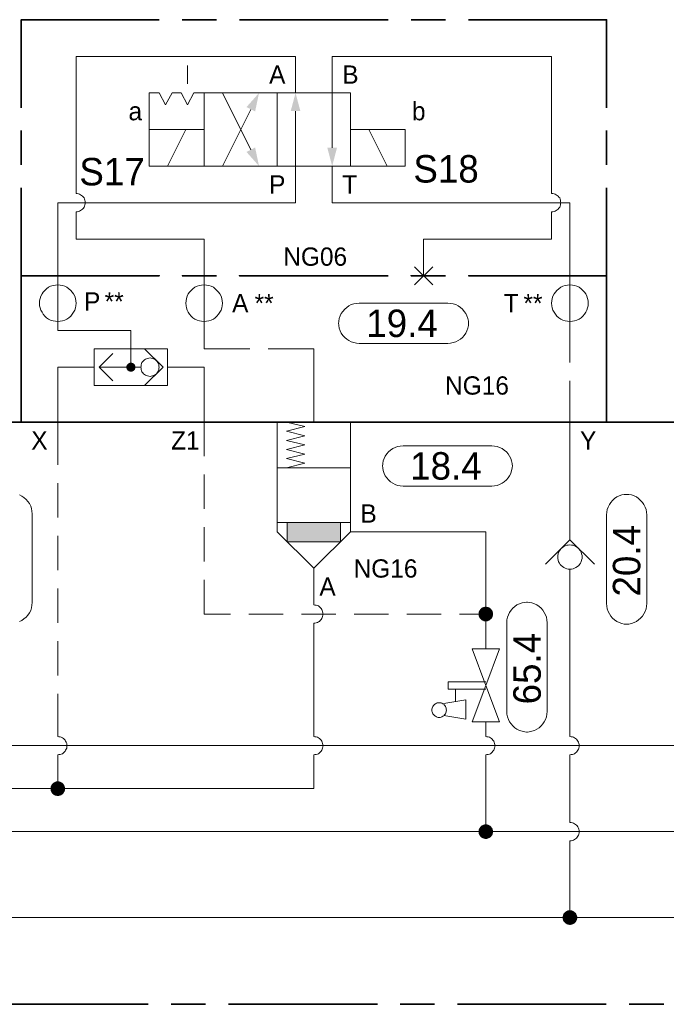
# Model space of a CAD drawing. Header units: millimetres. Extents: x 0 to 138, y 0 to 47.
# Tile 26 of 165: x 16.56 to 18.78, y 15.42 to 18.81. Entities that reach past the tile are written whole.
import ezdxf

# ---------------------------------------------------------------- set-up
doc = ezdxf.new("R2010")
doc.units = ezdxf.units.MM
for name, color, linetype in [('PDF_Geomertry', 7, 'Continuous'), ('PDF_Solid Fills', 7, 'Continuous'), ('PDF_Text', 7, 'Continuous')]:
    doc.layers.add(name, color=color, linetype=linetype)
doc.styles.add('PDF Arial', font='txt')

msp = doc.modelspace()

# ---------------------------------------------------------------- hatches: boundary and pattern name
at = {"layer": 'PDF_Solid Fills', "transparency": 33554559}
for points in [[(16.9446, 17.6104), (16.9293, 17.6146), (16.9299, 17.6165)], [(16.9446, 17.6104), (16.9293, 17.6124), (16.9293, 17.6146)], [(16.9446, 17.6104), (16.9293, 17.6104), (16.9293, 17.6124)], [(16.9446, 17.6104), (16.9293, 17.609), (16.9293, 17.6104)], [(16.9446, 17.6104), (16.9293, 17.6068), (16.9293, 17.609)], [(16.9446, 17.6104), (16.9299, 17.6049), (16.9293, 17.6068)], [(16.9446, 17.6104), (16.9299, 17.6165), (16.9312, 17.6188)], [(16.9446, 17.6104), (16.9312, 17.6026), (16.9299, 17.6049)], [(16.9446, 17.6104), (16.9312, 17.6188), (16.9321, 17.6201)], [(16.9446, 17.6104), (16.9321, 17.6012), (16.9312, 17.6026)], [(16.9446, 17.6104), (16.9321, 17.6201), (16.9335, 17.6215)], [(16.9446, 17.6104), (16.9335, 17.5993), (16.9321, 17.6012)], [(16.9446, 17.6104), (16.9335, 17.6215), (16.9349, 17.6229)], [(16.9446, 17.6104), (16.9349, 17.5985), (16.9335, 17.5993)], [(16.9446, 17.6104), (16.9349, 17.6229), (16.9368, 17.6243)], [(16.9446, 17.6104), (16.9368, 17.5971), (16.9349, 17.5985)], [(16.9446, 17.6104), (16.9368, 17.6243), (16.939, 17.6249)], [(16.9446, 17.6104), (16.939, 17.5965), (16.9368, 17.5971)], [(16.9446, 17.6104), (16.939, 17.6249), (16.9404, 17.6257)], [(16.9446, 17.6104), (16.9404, 17.5957), (16.939, 17.5965)], [(16.9446, 17.6104), (16.9404, 17.6257), (16.9424, 17.6263)], [(16.9446, 17.6104), (16.9424, 17.5951), (16.9404, 17.5957)], [(16.9446, 17.6104), (16.9424, 17.6263), (16.9446, 17.6263)], [(16.9446, 17.6104), (16.9446, 17.5951), (16.9424, 17.5951)], [(16.9446, 17.6104), (16.9465, 17.6263), (16.9487, 17.6257)], [(16.9446, 17.6104), (16.9446, 17.6263), (16.9465, 17.6263)], [(16.9446, 17.6104), (16.9487, 17.6257), (16.9507, 17.6249)], [(16.9446, 17.6104), (16.9507, 17.6249), (16.9521, 17.6243)], [(16.9446, 17.6104), (16.9521, 17.6243), (16.9543, 17.6229)], [(16.9446, 17.6104), (16.9543, 17.6229), (16.9557, 17.6215)], [(16.9446, 17.6104), (16.9557, 17.6215), (16.9571, 17.6201)], [(16.9446, 17.6104), (16.9571, 17.6201), (16.9585, 17.6188)], [(16.9446, 17.6104), (16.9585, 17.6188), (16.959, 17.6165)], [(16.9446, 17.6104), (16.959, 17.6165), (16.9599, 17.6146)], [(16.9446, 17.6104), (16.9599, 17.6146), (16.9604, 17.6124)], [(16.9446, 17.6104), (16.9604, 17.6124), (16.9604, 17.6104)], [(16.9446, 17.6104), (16.9465, 17.5951), (16.9446, 17.5951)], [(16.9446, 17.6104), (16.9487, 17.5957), (16.9465, 17.5951)], [(16.9446, 17.6104), (16.9507, 17.5965), (16.9487, 17.5957)], [(16.9446, 17.6104), (16.9521, 17.5971), (16.9507, 17.5965)], [(16.9446, 17.6104), (16.9543, 17.5985), (16.9521, 17.5971)], [(16.9446, 17.6104), (16.9557, 17.5993), (16.9543, 17.5985)], [(16.9446, 17.6104), (16.9571, 17.6012), (16.9557, 17.5993)], [(16.9446, 17.6104), (16.9585, 17.6026), (16.9571, 17.6012)], [(16.9446, 17.6104), (16.959, 17.6049), (16.9585, 17.6026)], [(16.9446, 17.6104), (16.9599, 17.6068), (16.959, 17.6049)], [(16.9446, 17.6104), (16.9604, 17.609), (16.9599, 17.6068)], [(16.9446, 17.6104), (16.9604, 17.6104), (16.9604, 17.609)], [(18.164, 16.7618), (18.139, 16.7618), (18.1396, 16.7651)], [(18.164, 16.7618), (18.1396, 16.759), (18.139, 16.7618)], [(18.164, 16.7618), (18.1396, 16.7687), (18.141, 16.7715)], [(18.164, 16.7618), (18.1396, 16.7651), (18.1396, 16.7687)], [(18.164, 16.7618), (18.1396, 16.7554), (18.1396, 16.759)], [(18.164, 16.7618), (18.141, 16.7521), (18.1396, 16.7554)], [(18.164, 16.7618), (18.141, 16.7715), (18.1424, 16.7743)], [(18.164, 16.7618), (18.1424, 16.7493), (18.141, 16.7521)], [(18.164, 16.7618), (18.1424, 16.7743), (18.1446, 16.7771)], [(18.164, 16.7618), (18.1446, 16.7465), (18.1424, 16.7493)], [(18.164, 16.7618), (18.1446, 16.7771), (18.1465, 16.7799)], [(18.164, 16.7618), (18.1465, 16.7443), (18.1446, 16.7465)], [(18.164, 16.7618), (18.1465, 16.7799), (18.1488, 16.7818)], [(18.164, 16.7618), (18.1488, 16.7424), (18.1465, 16.7443)], [(18.164, 16.7618), (18.1488, 16.7818), (18.1515, 16.784)], [(18.164, 16.7618), (18.1515, 16.7401), (18.1488, 16.7424)], [(18.164, 16.7618), (18.1515, 16.784), (18.1549, 16.7854)], [(18.164, 16.7618), (18.1549, 16.7388), (18.1515, 16.7401)], [(18.164, 16.7618), (18.1549, 16.7854), (18.1576, 16.786)], [(18.164, 16.7618), (18.1576, 16.7374), (18.1549, 16.7388)], [(18.164, 16.7618), (18.1576, 16.786), (18.1613, 16.7868)], [(18.164, 16.7618), (18.1613, 16.7368), (18.1576, 16.7374)], [(18.164, 16.7618), (18.1613, 16.7868), (18.164, 16.7874)], [(18.164, 16.7618), (18.164, 16.7368), (18.1613, 16.7368)], [(18.164, 16.7618), (18.164, 16.7874), (18.1674, 16.7868)], [(18.164, 16.7618), (18.1674, 16.7868), (18.171, 16.786)], [(18.164, 16.7618), (18.171, 16.786), (18.1738, 16.7854)], [(18.164, 16.7618), (18.1738, 16.7854), (18.1771, 16.784)], [(18.164, 16.7618), (18.1771, 16.784), (18.1793, 16.7818)], [(18.164, 16.7618), (18.1793, 16.7818), (18.1821, 16.7799)], [(18.164, 16.7618), (18.1821, 16.7799), (18.184, 16.7771)], [(18.164, 16.7618), (18.184, 16.7771), (18.1863, 16.7743)], [(18.164, 16.7618), (18.1863, 16.7743), (18.1876, 16.7715)], [(18.164, 16.7618), (18.1876, 16.7715), (18.1882, 16.7687)], [(18.164, 16.7618), (18.1882, 16.7687), (18.189, 16.7651)], [(18.164, 16.7618), (18.189, 16.7651), (18.1896, 16.7618)], [(18.164, 16.7618), (18.1674, 16.7368), (18.164, 16.7368)], [(18.164, 16.7618), (18.171, 16.7374), (18.1674, 16.7368)], [(18.164, 16.7618), (18.1738, 16.7388), (18.171, 16.7374)], [(18.164, 16.7618), (18.1771, 16.7401), (18.1738, 16.7388)], [(18.164, 16.7618), (18.1793, 16.7424), (18.1771, 16.7401)], [(18.164, 16.7618), (18.1821, 16.7443), (18.1793, 16.7424)], [(18.164, 16.7618), (18.184, 16.7465), (18.1821, 16.7443)], [(18.164, 16.7618), (18.1863, 16.7493), (18.184, 16.7465)], [(18.164, 16.7618), (18.1876, 16.7521), (18.1863, 16.7493)], [(18.164, 16.7618), (18.1882, 16.7554), (18.1876, 16.7521)], [(18.164, 16.7618), (18.189, 16.759), (18.1882, 16.7554)], [(18.164, 16.7618), (18.1896, 16.7618), (18.189, 16.759)], [(16.6932, 16.1618), (16.6751, 16.179), (16.6779, 16.1818)], [(16.6932, 16.1618), (16.6779, 16.1818), (16.6807, 16.1832)], [(16.6932, 16.1618), (16.6807, 16.1832), (16.6835, 16.1846)], [(16.6932, 16.1618), (16.6835, 16.1846), (16.6868, 16.186)], [(16.6932, 16.1618), (16.6868, 16.186), (16.6896, 16.1868)], [(16.6932, 16.1618), (16.6896, 16.1868), (16.6932, 16.1868)], [(16.6932, 16.1618), (16.6965, 16.1868), (16.6993, 16.186)], [(16.6932, 16.1618), (16.6932, 16.1868), (16.6965, 16.1868)], [(16.6932, 16.1618), (16.6993, 16.186), (16.7029, 16.1846)], [(16.6932, 16.1618), (16.7029, 16.1846), (16.7057, 16.1832)], [(16.6932, 16.1618), (16.7057, 16.1832), (16.7085, 16.1818)], [(16.6932, 16.1618), (16.7085, 16.1818), (16.7113, 16.179)], [(16.6932, 16.1618), (16.6682, 16.1651), (16.6687, 16.1679)], [(16.6932, 16.1618), (16.6682, 16.1618), (16.6682, 16.1651)], [(16.6932, 16.1618), (16.6682, 16.1582), (16.6682, 16.1618)], [(16.6932, 16.1618), (16.6687, 16.1549), (16.6682, 16.1582)], [(16.6932, 16.1618), (16.6687, 16.1679), (16.6701, 16.1715)], [(16.6932, 16.1618), (16.6701, 16.1521), (16.6687, 16.1549)], [(16.6932, 16.1618), (16.6701, 16.1715), (16.6715, 16.1743)], [(16.6932, 16.1618), (16.6715, 16.1493), (16.6701, 16.1521)], [(16.6932, 16.1618), (16.6715, 16.1743), (16.6729, 16.1771)], [(16.6932, 16.1618), (16.6729, 16.1465), (16.6715, 16.1493)], [(16.6932, 16.1618), (16.6729, 16.1771), (16.6751, 16.179)], [(16.6932, 16.1618), (16.6751, 16.1437), (16.6729, 16.1465)], [(16.6932, 16.1618), (16.6779, 16.1415), (16.6751, 16.1437)], [(16.6932, 16.1618), (16.6807, 16.1396), (16.6779, 16.1415)], [(16.6932, 16.1618), (16.6835, 16.1382), (16.6807, 16.1396)], [(16.6932, 16.1618), (16.6868, 16.1374), (16.6835, 16.1382)], [(16.6932, 16.1618), (16.6896, 16.1368), (16.6868, 16.1374)], [(16.6932, 16.1618), (16.6932, 16.1368), (16.6896, 16.1368)], [(16.6932, 16.1618), (16.7113, 16.179), (16.7132, 16.1771)], [(16.6932, 16.1618), (16.7132, 16.1771), (16.7146, 16.1743)], [(16.6932, 16.1618), (16.7146, 16.1743), (16.7168, 16.1715)], [(16.6932, 16.1618), (16.7168, 16.1715), (16.7174, 16.1679)], [(16.6932, 16.1618), (16.7174, 16.1679), (16.7182, 16.1651)], [(16.6932, 16.1618), (16.7182, 16.1651), (16.7182, 16.1618)], [(16.6932, 16.1618), (16.6965, 16.1368), (16.6932, 16.1368)], [(16.6932, 16.1618), (16.6993, 16.1374), (16.6965, 16.1368)], [(16.6932, 16.1618), (16.7029, 16.1382), (16.6993, 16.1374)], [(16.6932, 16.1618), (16.7057, 16.1396), (16.7029, 16.1382)], [(16.6932, 16.1618), (16.7085, 16.1415), (16.7057, 16.1396)], [(16.6932, 16.1618), (16.7113, 16.1437), (16.7085, 16.1415)], [(16.6932, 16.1618), (16.7132, 16.1465), (16.7113, 16.1437)], [(16.6932, 16.1618), (16.7146, 16.1493), (16.7132, 16.1465)], [(16.6932, 16.1618), (16.7168, 16.1521), (16.7146, 16.1493)], [(16.6932, 16.1618), (16.7174, 16.1549), (16.7168, 16.1521)], [(16.6932, 16.1618), (16.7182, 16.1582), (16.7174, 16.1549)], [(16.6932, 16.1618), (16.7182, 16.1618), (16.7182, 16.1582)], [(18.164, 16.0138), (18.139, 16.0138), (18.1396, 16.0174)], [(18.164, 16.0138), (18.1396, 16.0104), (18.139, 16.0138)], [(18.164, 16.0138), (18.1396, 16.0201), (18.141, 16.0235)], [(18.164, 16.0138), (18.1396, 16.0174), (18.1396, 16.0201)], [(18.164, 16.0138), (18.1396, 16.0076), (18.1396, 16.0104)], [(18.164, 16.0138), (18.141, 16.004), (18.1396, 16.0076)], [(18.164, 16.0138), (18.141, 16.0235), (18.1424, 16.0263)], [(18.164, 16.0138), (18.1424, 16.0013), (18.141, 16.004)], [(18.164, 16.0138), (18.1424, 16.0263), (18.1446, 16.029)], [(18.164, 16.0138), (18.1446, 15.9985), (18.1424, 16.0013)], [(18.164, 16.0138), (18.1446, 16.029), (18.1465, 16.0318)], [(18.164, 16.0138), (18.1465, 15.9957), (18.1446, 15.9985)], [(18.164, 16.0138), (18.1465, 16.0318), (18.1488, 16.034)], [(18.164, 16.0138), (18.1488, 15.9938), (18.1465, 15.9957)], [(18.164, 16.0138), (18.1488, 16.034), (18.1515, 16.0354)], [(18.164, 16.0138), (18.1515, 15.9924), (18.1488, 15.9938)], [(18.164, 16.0138), (18.1515, 16.0354), (18.1549, 16.0368)], [(18.164, 16.0138), (18.1549, 15.991), (18.1515, 15.9924)], [(18.164, 16.0138), (18.1549, 16.0368), (18.1576, 16.0382)], [(18.164, 16.0138), (18.1576, 15.9896), (18.1549, 15.991)], [(18.164, 16.0138), (18.1576, 16.0382), (18.1613, 16.0387)], [(18.164, 16.0138), (18.1613, 15.9888), (18.1576, 15.9896)], [(18.164, 16.0138), (18.1613, 16.0387), (18.164, 16.0387)], [(18.164, 16.0138), (18.164, 15.9888), (18.1613, 15.9888)], [(18.164, 16.0138), (18.1674, 16.0387), (18.171, 16.0382)], [(18.164, 16.0138), (18.164, 16.0387), (18.1674, 16.0387)], [(18.164, 16.0138), (18.171, 16.0382), (18.1738, 16.0368)], [(18.164, 16.0138), (18.1738, 16.0368), (18.1771, 16.0354)], [(18.164, 16.0138), (18.1771, 16.0354), (18.1793, 16.034)], [(18.164, 16.0138), (18.1793, 16.034), (18.1821, 16.0318)], [(18.164, 16.0138), (18.1821, 16.0318), (18.184, 16.029)], [(18.164, 16.0138), (18.184, 16.029), (18.1863, 16.0263)], [(18.164, 16.0138), (18.1863, 16.0263), (18.1876, 16.0235)], [(18.164, 16.0138), (18.1876, 16.0235), (18.1882, 16.0201)], [(18.164, 16.0138), (18.1882, 16.0201), (18.189, 16.0174)], [(18.164, 16.0138), (18.189, 16.0174), (18.1896, 16.0138)], [(18.164, 16.0138), (18.1674, 15.9888), (18.164, 15.9888)], [(18.164, 16.0138), (18.171, 15.9896), (18.1674, 15.9888)], [(18.164, 16.0138), (18.1738, 15.991), (18.171, 15.9896)], [(18.164, 16.0138), (18.1771, 15.9924), (18.1738, 15.991)], [(18.164, 16.0138), (18.1793, 15.9938), (18.1771, 15.9924)], [(18.164, 16.0138), (18.1821, 15.9957), (18.1793, 15.9938)], [(18.164, 16.0138), (18.184, 15.9985), (18.1821, 15.9957)], [(18.164, 16.0138), (18.1863, 16.0013), (18.184, 15.9985)], [(18.164, 16.0138), (18.1876, 16.004), (18.1863, 16.0013)], [(18.164, 16.0138), (18.1882, 16.0076), (18.1876, 16.004)], [(18.164, 16.0138), (18.189, 16.0104), (18.1882, 16.0076)], [(18.164, 16.0138), (18.1896, 16.0138), (18.189, 16.0104)], [(18.4535, 15.7188), (18.4438, 15.7415), (18.4465, 15.7429)], [(18.4535, 15.7188), (18.4465, 15.7429), (18.4501, 15.7429)], [(18.4535, 15.7188), (18.4501, 15.7429), (18.4535, 15.7438)], [(18.4535, 15.7188), (18.4535, 15.7438), (18.4571, 15.7429)], [(18.4535, 15.7188), (18.4599, 15.7429), (18.4632, 15.7415)], [(18.4535, 15.7188), (18.4571, 15.7429), (18.4599, 15.7429)], [(18.4535, 15.7188), (18.4285, 15.7215), (18.4293, 15.7249)], [(18.4535, 15.7188), (18.4285, 15.7188), (18.4285, 15.7215)], [(18.4535, 15.7188), (18.4285, 15.7151), (18.4285, 15.7188)], [(18.4535, 15.7188), (18.4293, 15.7118), (18.4285, 15.7151)], [(18.4535, 15.7188), (18.4293, 15.7249), (18.4299, 15.7276)], [(18.4535, 15.7188), (18.4299, 15.709), (18.4293, 15.7118)], [(18.4535, 15.7188), (18.4299, 15.7276), (18.4312, 15.7313)], [(18.4535, 15.7188), (18.4312, 15.7054), (18.4299, 15.709)], [(18.4535, 15.7188), (18.4312, 15.7313), (18.4335, 15.734)], [(18.4535, 15.7188), (18.4335, 15.7035), (18.4312, 15.7054)], [(18.4535, 15.7188), (18.4335, 15.734), (18.4354, 15.736)], [(18.4535, 15.7188), (18.4354, 15.7007), (18.4335, 15.7035)], [(18.4535, 15.7188), (18.4354, 15.736), (18.4382, 15.7382)], [(18.4535, 15.7188), (18.4382, 15.6985), (18.4354, 15.7007)], [(18.4535, 15.7188), (18.4382, 15.7382), (18.441, 15.7401)], [(18.4535, 15.7188), (18.441, 15.6965), (18.4382, 15.6985)], [(18.4535, 15.7188), (18.441, 15.7401), (18.4438, 15.7415)], [(18.4535, 15.7188), (18.4438, 15.6951), (18.441, 15.6965)], [(18.4535, 15.7188), (18.4465, 15.6943), (18.4438, 15.6951)], [(18.4535, 15.7188), (18.4501, 15.6938), (18.4465, 15.6943)], [(18.4535, 15.7188), (18.4535, 15.6929), (18.4501, 15.6938)], [(18.4535, 15.7188), (18.4632, 15.7415), (18.466, 15.7401)], [(18.4535, 15.7188), (18.466, 15.7401), (18.4688, 15.7382)], [(18.4535, 15.7188), (18.4688, 15.7382), (18.471, 15.736)], [(18.4535, 15.7188), (18.471, 15.736), (18.4738, 15.734)], [(18.4535, 15.7188), (18.4738, 15.734), (18.4751, 15.7313)], [(18.4535, 15.7188), (18.4751, 15.7313), (18.4765, 15.7276)], [(18.4535, 15.7188), (18.4765, 15.7276), (18.4779, 15.7249)], [(18.4535, 15.7188), (18.4779, 15.7249), (18.4785, 15.7215)], [(18.4535, 15.7188), (18.4785, 15.7215), (18.4785, 15.7188)], [(18.4535, 15.7188), (18.4571, 15.6938), (18.4535, 15.6929)], [(18.4535, 15.7188), (18.4599, 15.6943), (18.4571, 15.6938)], [(18.4535, 15.7188), (18.4632, 15.6951), (18.4599, 15.6943)], [(18.4535, 15.7188), (18.466, 15.6965), (18.4632, 15.6951)], [(18.4535, 15.7188), (18.4688, 15.6985), (18.466, 15.6965)], [(18.4535, 15.7188), (18.471, 15.7007), (18.4688, 15.6985)], [(18.4535, 15.7188), (18.4738, 15.7035), (18.471, 15.7007)], [(18.4535, 15.7188), (18.4751, 15.7054), (18.4738, 15.7035)], [(18.4535, 15.7188), (18.4765, 15.709), (18.4751, 15.7054)], [(18.4535, 15.7188), (18.4779, 15.7118), (18.4765, 15.709)], [(18.4535, 15.7188), (18.4785, 15.7151), (18.4779, 15.7118)], [(18.4535, 15.7188), (18.4785, 15.7188), (18.4785, 15.7151)]]:
    msp.add_hatch(color=256, dxfattribs=at).paths.add_polyline_path(points)

# ---------------------------------------------------------------- linework, layer by layer
at = {"layer": 'PDF_Geomertry', "lineweight": 35}
for points in [[(17.0418, 18.8054), (16.5674, 18.8054), (16.5674, 18.5026)], [(17.239, 18.8054), (17.121, 18.8054)], [(17.8293, 18.8054), (17.3174, 18.8054)], [(18.0257, 18.8054), (17.9076, 18.8054)], [(18.5793, 18.5026), (18.5793, 18.8054), (18.1049, 18.8054)], [(16.5674, 18.4243), (16.5674, 18.3063)], [(18.5793, 18.3063), (18.5793, 18.4243)], [(16.5674, 18.2271), (16.5674, 17.9249), (17.0418, 17.9249), (16.5674, 17.9249), (16.5674, 17.4221), (17.0418, 17.4221)], [(18.5793, 18.2271), (18.5793, 17.9249), (18.1049, 17.9249), (18.5793, 17.9249), (18.5793, 17.4221), (18.1049, 17.4221)], [(16.1224, 17.4221), (16.634, 17.4221)], [(16.7126, 17.4221), (16.8307, 17.4221)], [(16.909, 17.4221), (17.421, 17.4221)], [(17.239, 17.4221), (17.121, 17.4221)], [(17.8293, 17.4221), (17.3174, 17.4221)], [(17.5001, 17.4221), (17.6182, 17.4221)], [(17.6965, 17.4221), (18.2085, 17.4221)], [(18.0257, 17.4221), (17.9076, 17.4221)], [(18.2876, 17.4221), (18.4057, 17.4221)], [(18.484, 17.4221), (18.8904, 17.4221)], [(16.4924, 15.4201), (17.0043, 15.4201)], [(17.0826, 15.4201), (17.2007, 15.4201)], [(17.2799, 15.4201), (17.7918, 15.4201)], [(17.8701, 15.4201), (17.9882, 15.4201)], [(18.0668, 15.4201), (18.5785, 15.4201)], [(18.6576, 15.4201), (18.7757, 15.4201)]]:
    msp.add_lwpolyline(points, dxfattribs=at)
at = {"layer": 'PDF_Geomertry', "lineweight": 15}
for points in [[(17.5104, 18.5535), (17.5104, 18.679), (16.7563, 18.679), (16.7563, 18.2076), (16.7599, 18.2076), (16.764, 18.2068), (16.7682, 18.2054), (16.7715, 18.2035), (16.7751, 18.2013), (16.7785, 18.1985), (16.7812, 18.1957), (16.7835, 18.1924), (16.7849, 18.1888), (16.7863, 18.1846), (16.7868, 18.1804), (16.7876, 18.1763), (16.7868, 18.1721), (16.7863, 18.1688), (16.7849, 18.1646), (16.7835, 18.161), (16.7812, 18.1576), (16.7785, 18.154), (16.7751, 18.1513), (16.7715, 18.1493), (16.7682, 18.1471), (16.764, 18.1457), (16.7599, 18.1451), (16.7563, 18.1451), (16.7599, 18.1451), (16.764, 18.1457), (16.7682, 18.1471), (16.7715, 18.1493), (16.7751, 18.1513), (16.7785, 18.154), (16.7812, 18.1576), (16.7835, 18.161), (16.7849, 18.1646), (16.7863, 18.1688), (16.7868, 18.1721), (16.7876, 18.1763), (16.7868, 18.1804), (16.7863, 18.1846), (16.7849, 18.1888), (16.7835, 18.1924), (16.7812, 18.1957), (16.7785, 18.1985), (16.7751, 18.2013), (16.7715, 18.2035), (16.7682, 18.2054), (16.764, 18.2068), (16.7599, 18.2076), (16.7563, 18.2076)], [(18.3904, 18.2076), (18.3904, 18.679), (17.6363, 18.679), (17.6363, 18.5535), (17.6363, 18.3651)], [(17.1396, 18.5854), (17.1396, 18.6479)], [(17.259, 18.5535), (17.3562, 18.3582)], [(17.5104, 18.491), (17.5104, 18.3021), (17.5104, 18.1763), (16.6932, 18.1763), (16.6932, 17.9249), (16.6932, 17.8937), (16.6932, 17.7679), (16.6932, 17.7368), (16.9446, 17.7368), (16.9446, 17.6104)], [(17.259, 18.3021), (17.3562, 18.4971)], [(17.0701, 18.3021), (17.1335, 18.4276)], [(17.8251, 18.3021), (17.7618, 18.4276)], [(17.6363, 18.3021), (17.6363, 18.1763), (18.4535, 18.1763), (18.4535, 17.9249), (18.4535, 17.8937), (18.4535, 17.7679), (18.4535, 17.6263)], [(17.9507, 17.9249), (17.9507, 18.0507), (18.3904, 18.0507), (18.3904, 18.1451), (18.3946, 18.1451), (18.3988, 18.1457), (18.4029, 18.1471), (18.4062, 18.1493), (18.4099, 18.1513), (18.4126, 18.154), (18.4154, 18.1576), (18.4182, 18.161), (18.4196, 18.1646), (18.421, 18.1688), (18.4215, 18.1721), (18.4224, 18.1763), (18.4215, 18.1804), (18.421, 18.1846), (18.4196, 18.1888), (18.4182, 18.1924), (18.4154, 18.1957), (18.4126, 18.1985), (18.4099, 18.2013), (18.4062, 18.2035), (18.4029, 18.2054), (18.3988, 18.2068), (18.3946, 18.2076), (18.3904, 18.2076), (18.3946, 18.2076), (18.3988, 18.2068), (18.4029, 18.2054), (18.4062, 18.2035), (18.4099, 18.2013), (18.4126, 18.1985), (18.4154, 18.1957), (18.4182, 18.1924), (18.4196, 18.1888), (18.421, 18.1846), (18.4215, 18.1804), (18.4224, 18.1763), (18.4215, 18.1721), (18.421, 18.1688), (18.4196, 18.1646), (18.4182, 18.161), (18.4154, 18.1576), (18.4126, 18.154), (18.4099, 18.1513), (18.4062, 18.1493), (18.4029, 18.1471), (18.3988, 18.1457), (18.3946, 18.1451), (18.3904, 18.1451)], [(16.7563, 18.1451), (16.7563, 18.0507), (17.196, 18.0507), (17.196, 17.9249), (17.196, 17.8937), (17.196, 17.7679), (17.196, 17.6735), (17.3535, 17.6735)], [(17.9187, 17.8937), (17.9821, 17.9562)], [(17.9821, 17.8937), (17.9187, 17.9562)], [(16.9918, 17.5479), (17.0549, 17.6104), (16.9918, 17.6735)], [(17.416, 17.6735), (17.5729, 17.6735), (17.5729, 17.4221)], [(16.8821, 17.5638), (16.8349, 17.6104), (16.8821, 17.6576)], [(16.8188, 17.6104), (16.6932, 17.6104), (16.6932, 17.4221), (16.6932, 17.2749)], [(16.9785, 17.6104), (16.9604, 17.6104), (16.8349, 17.6104)], [(17.0701, 17.6104), (17.196, 17.6104), (17.196, 17.4221), (17.196, 17.3049)], [(18.4535, 17.5632), (18.4535, 17.4221), (18.4535, 17.0415), (18.4535, 17.0174)], [(17.6993, 17.0451), (17.5729, 16.9193), (17.4474, 17.0451), (17.4474, 17.4221), (17.6993, 17.4221), (17.6993, 17.0451), (18.164, 17.0451), (18.164, 16.7618), (18.164, 16.6424)], [(17.4793, 17.4221), (17.5418, 17.4063), (17.4793, 17.391), (17.5418, 17.3749), (17.4793, 17.359), (17.5418, 17.3438), (17.4793, 17.3276), (17.5418, 17.3118), (17.4793, 17.2965), (17.5418, 17.2804), (17.4793, 17.2651)], [(17.4474, 17.2651), (17.6993, 17.2651)], [(17.196, 17.2415), (17.196, 17.1235)], [(16.6932, 17.2124), (16.6932, 17.0938)], [(16.5613, 17.1715), (16.5696, 17.1674), (16.5771, 17.1624), (16.584, 17.1563), (16.5904, 17.1493), (16.596, 17.1415), (16.6001, 17.1332), (16.6029, 17.1243), (16.6043, 17.1151), (16.6049, 17.1063), (16.6049, 16.8013), (16.6043, 16.7924), (16.6029, 16.7832), (16.6001, 16.7743), (16.596, 16.766), (16.5904, 16.7582), (16.584, 16.7513), (16.5771, 16.7451), (16.5696, 16.7401), (16.5613, 16.736)], [(17.4474, 17.0763), (17.6993, 17.0763)], [(17.4821, 17.0763), (17.4821, 17.0104), (17.6646, 17.0104), (17.6646, 17.0763)], [(16.6932, 17.0313), (16.6932, 16.9132)], [(17.196, 17.0604), (17.196, 16.9424)], [(18.3696, 16.9332), (18.4535, 17.0174), (18.5376, 16.9332)], [(17.5729, 16.7938), (17.5729, 16.9193)], [(18.4535, 16.341), (18.4576, 16.3401), (18.4618, 16.3396), (18.4654, 16.3382), (18.4688, 16.3368), (18.4724, 16.334), (18.4757, 16.3318), (18.4785, 16.3285), (18.4807, 16.3249), (18.4826, 16.3215), (18.484, 16.3174), (18.4849, 16.3132), (18.4849, 16.3096), (18.4849, 16.3054), (18.484, 16.3013), (18.4826, 16.2971), (18.4807, 16.2938), (18.4785, 16.2901), (18.4757, 16.2874), (18.4724, 16.2846), (18.4688, 16.2818), (18.4654, 16.2804), (18.4618, 16.279), (18.4576, 16.2785), (18.4535, 16.2776), (18.4576, 16.2785), (18.4618, 16.279), (18.4654, 16.2804), (18.4688, 16.2818), (18.4724, 16.2846), (18.4757, 16.2874), (18.4785, 16.2901), (18.4807, 16.2938), (18.4826, 16.2971), (18.484, 16.3013), (18.4849, 16.3054), (18.4849, 16.3096), (18.4849, 16.3132), (18.484, 16.3174), (18.4826, 16.3215), (18.4807, 16.3249), (18.4785, 16.3285), (18.4757, 16.3318), (18.4724, 16.334), (18.4688, 16.3368), (18.4654, 16.3382), (18.4618, 16.3396), (18.4576, 16.3401), (18.4535, 16.341), (18.4535, 16.916)], [(17.196, 16.879), (17.196, 16.7618), (17.2863, 16.7618)], [(16.6932, 16.8499), (16.6932, 16.7318)], [(17.5729, 16.341), (17.5729, 16.7304), (17.5771, 16.7304), (17.5813, 16.7318), (17.5854, 16.7332), (17.589, 16.7346), (17.5924, 16.7368), (17.5951, 16.7396), (17.5979, 16.7429), (17.6007, 16.7465), (17.6021, 16.7499), (17.6035, 16.754), (17.6043, 16.7576), (17.6049, 16.7618), (17.6043, 16.766), (17.6035, 16.7701), (17.6021, 16.7743), (17.6007, 16.7776), (17.5979, 16.7813), (17.5951, 16.784), (17.5924, 16.7868), (17.589, 16.7896), (17.5854, 16.791), (17.5813, 16.7924), (17.5771, 16.7929), (17.5729, 16.7938), (17.5771, 16.7929), (17.5813, 16.7924), (17.5854, 16.791), (17.589, 16.7896), (17.5924, 16.7868), (17.5951, 16.784), (17.5979, 16.7813), (17.6007, 16.7776), (17.6021, 16.7743), (17.6035, 16.7701), (17.6043, 16.766), (17.6049, 16.7618), (17.6043, 16.7576), (17.6035, 16.754), (17.6021, 16.7499), (17.6007, 16.7465), (17.5979, 16.7429), (17.5951, 16.7396), (17.5924, 16.7368), (17.589, 16.7346), (17.5854, 16.7332), (17.5813, 16.7318), (17.5771, 16.7304), (17.5729, 16.7304)], [(17.3493, 16.7618), (17.4674, 16.7618)], [(17.5307, 16.7618), (17.6488, 16.7618)], [(17.7118, 16.7618), (17.8299, 16.7618)], [(17.8924, 16.7618), (18.0113, 16.7618)], [(18.0737, 16.7618), (18.164, 16.7618)], [(16.6932, 16.6688), (16.6932, 16.5507)], [(18.164, 16.504), (18.0354, 16.504), (18.0354, 16.529), (18.164, 16.529)], [(16.6932, 16.341), (16.6974, 16.3401), (16.7015, 16.3396), (16.7049, 16.3382), (16.709, 16.3368), (16.7126, 16.334), (16.7154, 16.3318), (16.7182, 16.3285), (16.7201, 16.3249), (16.7224, 16.3215), (16.7238, 16.3174), (16.7243, 16.3132), (16.7243, 16.3096), (16.7243, 16.3054), (16.7238, 16.3013), (16.7224, 16.2971), (16.7201, 16.2938), (16.7182, 16.2901), (16.7154, 16.2874), (16.7126, 16.2846), (16.709, 16.2818), (16.7049, 16.2804), (16.7015, 16.279), (16.6974, 16.2785), (16.6932, 16.2776), (16.6974, 16.2785), (16.7015, 16.279), (16.7049, 16.2804), (16.709, 16.2818), (16.7126, 16.2846), (16.7154, 16.2874), (16.7182, 16.2901), (16.7201, 16.2938), (16.7224, 16.2971), (16.7238, 16.3013), (16.7243, 16.3054), (16.7243, 16.3096), (16.7243, 16.3132), (16.7238, 16.3174), (16.7224, 16.3215), (16.7201, 16.3249), (16.7182, 16.3285), (16.7154, 16.3318), (16.7126, 16.334), (16.709, 16.3368), (16.7049, 16.3382), (16.7015, 16.3396), (16.6974, 16.3401), (16.6932, 16.341), (16.6932, 16.4874)], [(18.0604, 16.4604), (18.0604, 16.504)], [(18.0196, 16.4132), (18.0951, 16.4007), (18.0951, 16.4665), (18.0196, 16.454)], [(20.8771, 16.3096), (18.9215, 16.3096), (16.0521, 16.3096), (16.0521, 16.391)], [(18.164, 16.341), (18.164, 16.391)], [(17.5729, 16.2776), (17.5771, 16.2785), (17.5813, 16.279), (17.5854, 16.2804), (17.589, 16.2818), (17.5924, 16.2846), (17.5951, 16.2874), (17.5979, 16.2901), (17.6007, 16.2938), (17.6021, 16.2971), (17.6035, 16.3013), (17.6043, 16.3054), (17.6049, 16.3096), (17.6043, 16.3132), (17.6035, 16.3174), (17.6021, 16.3215), (17.6007, 16.3249), (17.5979, 16.3285), (17.5951, 16.3318), (17.5924, 16.334), (17.589, 16.3368), (17.5854, 16.3382), (17.5813, 16.3396), (17.5771, 16.3401), (17.5729, 16.341), (17.5771, 16.3401), (17.5813, 16.3396), (17.5854, 16.3382), (17.589, 16.3368), (17.5924, 16.334), (17.5951, 16.3318), (17.5979, 16.3285), (17.6007, 16.3249), (17.6021, 16.3215), (17.6035, 16.3174), (17.6043, 16.3132), (17.6049, 16.3096), (17.6043, 16.3054), (17.6035, 16.3013), (17.6021, 16.2971), (17.6007, 16.2938), (17.5979, 16.2901), (17.5951, 16.2874), (17.5924, 16.2846), (17.589, 16.2818), (17.5854, 16.2804), (17.5813, 16.279), (17.5771, 16.2785), (17.5729, 16.2776), (17.5729, 16.1618), (16.6932, 16.1618), (15.4613, 16.1618)], [(18.164, 16.2776), (18.1682, 16.2785), (18.1724, 16.279), (18.1765, 16.2804), (18.1799, 16.2818), (18.1835, 16.2846), (18.1863, 16.2874), (18.189, 16.2901), (18.1918, 16.2938), (18.1932, 16.2971), (18.1946, 16.3013), (18.1951, 16.3054), (18.196, 16.3096), (18.1951, 16.3132), (18.1946, 16.3174), (18.1932, 16.3215), (18.1918, 16.3249), (18.189, 16.3285), (18.1863, 16.3318), (18.1835, 16.334), (18.1799, 16.3368), (18.1765, 16.3382), (18.1724, 16.3396), (18.1682, 16.3401), (18.164, 16.341), (18.1682, 16.3401), (18.1724, 16.3396), (18.1765, 16.3382), (18.1799, 16.3368), (18.1835, 16.334), (18.1863, 16.3318), (18.189, 16.3285), (18.1918, 16.3249), (18.1932, 16.3215), (18.1946, 16.3174), (18.1951, 16.3132), (18.196, 16.3096), (18.1951, 16.3054), (18.1946, 16.3013), (18.1932, 16.2971), (18.1918, 16.2938), (18.189, 16.2901), (18.1863, 16.2874), (18.1835, 16.2846), (18.1799, 16.2818), (18.1765, 16.2804), (18.1724, 16.279), (18.1682, 16.2785), (18.164, 16.2776), (18.164, 16.0138), (22.989, 16.0138)], [(16.6932, 16.2776), (16.6932, 16.1618)], [(18.4535, 16.0451), (18.4576, 16.0451), (18.4618, 16.0443), (18.4654, 16.0429), (18.4688, 16.041), (18.4724, 16.0387), (18.4757, 16.036), (18.4785, 16.0332), (18.4807, 16.0299), (18.4826, 16.0257), (18.484, 16.0221), (18.4849, 16.0179), (18.4849, 16.0138), (18.4849, 16.0096), (18.484, 16.0054), (18.4826, 16.0021), (18.4807, 15.9979), (18.4785, 15.9943), (18.4757, 15.9915), (18.4724, 15.9888), (18.4688, 15.9868), (18.4654, 15.9846), (18.4618, 15.9832), (18.4576, 15.9826), (18.4535, 15.9826), (18.4576, 15.9826), (18.4618, 15.9832), (18.4654, 15.9846), (18.4688, 15.9868), (18.4724, 15.9888), (18.4757, 15.9915), (18.4785, 15.9943), (18.4807, 15.9979), (18.4826, 16.0021), (18.484, 16.0054), (18.4849, 16.0096), (18.4849, 16.0138), (18.4849, 16.0179), (18.484, 16.0221), (18.4826, 16.0257), (18.4807, 16.0299), (18.4785, 16.0332), (18.4757, 16.036), (18.4724, 16.0387), (18.4688, 16.041), (18.4654, 16.0429), (18.4618, 16.0443), (18.4576, 16.0451), (18.4535, 16.0451), (18.4535, 16.2776)], [(18.164, 16.0138), (13.7854, 16.0138)], [(18.4535, 15.9826), (18.4535, 15.7188)], [(14.0751, 15.7188), (16.341, 15.7188), (18.4535, 15.7188), (21.166, 15.7188), (23.2785, 15.7188), (26.2085, 15.7188)]]:
    msp.add_lwpolyline(points, dxfattribs=at)
for points in [[(17.196, 18.4276), (17.196, 18.5535), (17.1613, 18.5535), (17.1396, 18.5132), (17.1174, 18.5535), (17.0863, 18.5535), (17.064, 18.5132), (17.0418, 18.5535), (17.0076, 18.5535), (17.0076, 18.4276)], [(17.4474, 18.5535), (17.196, 18.5535), (17.196, 18.3021), (17.4474, 18.3021), (17.4474, 18.5535)], [(17.6993, 18.3021), (17.4474, 18.3021), (17.4474, 18.5535), (17.6993, 18.5535), (17.6993, 18.3021)], [(17.0076, 18.3021), (17.196, 18.3021), (17.196, 18.4276), (17.0076, 18.4276), (17.0076, 18.3021)], [(17.6993, 18.3021), (17.8876, 18.3021), (17.8876, 18.4276), (17.6993, 18.4276), (17.6993, 18.3021)], [(16.7563, 17.8304), (16.7557, 17.8388), (16.7543, 17.8471), (16.7515, 17.8549), (16.7474, 17.8624), (16.7432, 17.8688), (16.7376, 17.8749), (16.7312, 17.8804), (16.7243, 17.8854), (16.7174, 17.8888), (16.709, 17.8915), (16.7015, 17.8929), (16.6932, 17.8937), (16.6849, 17.8929), (16.6771, 17.8915), (16.6687, 17.8888), (16.6618, 17.8854), (16.6549, 17.8804), (16.6488, 17.8749), (16.6432, 17.8688), (16.639, 17.8624), (16.6349, 17.8549), (16.6326, 17.8471), (16.6307, 17.8388), (16.6307, 17.8304), (16.6307, 17.8221), (16.6326, 17.8146), (16.6349, 17.8068), (16.639, 17.7993), (16.6432, 17.7924), (16.6488, 17.786), (16.6549, 17.7804), (16.6618, 17.7763), (16.6687, 17.7729), (16.6771, 17.7701), (16.6849, 17.7687), (16.6932, 17.7679), (16.7015, 17.7687), (16.709, 17.7701), (16.7174, 17.7729), (16.7243, 17.7763), (16.7312, 17.7804), (16.7376, 17.786), (16.7432, 17.7924), (16.7474, 17.7993), (16.7515, 17.8068), (16.7543, 17.8146), (16.7557, 17.8221), (16.7563, 17.8304)], [(17.259, 17.8304), (17.2585, 17.8388), (17.2571, 17.8471), (17.2543, 17.8549), (17.2507, 17.8624), (17.246, 17.8688), (17.2404, 17.8749), (17.234, 17.8804), (17.2279, 17.8854), (17.2201, 17.8888), (17.2126, 17.8915), (17.2043, 17.8929), (17.196, 17.8937), (17.1876, 17.8929), (17.1799, 17.8915), (17.1724, 17.8888), (17.1646, 17.8854), (17.1576, 17.8804), (17.1515, 17.8749), (17.146, 17.8688), (17.1418, 17.8624), (17.1382, 17.8549), (17.1354, 17.8471), (17.134, 17.8388), (17.1335, 17.8304), (17.134, 17.8221), (17.1354, 17.8146), (17.1382, 17.8068), (17.1418, 17.7993), (17.146, 17.7924), (17.1515, 17.786), (17.1576, 17.7804), (17.1646, 17.7763), (17.1724, 17.7729), (17.1799, 17.7701), (17.1876, 17.7687), (17.196, 17.7679), (17.2043, 17.7687), (17.2126, 17.7701), (17.2201, 17.7729), (17.2279, 17.7763), (17.234, 17.7804), (17.2404, 17.786), (17.246, 17.7924), (17.2507, 17.7993), (17.2543, 17.8068), (17.2571, 17.8146), (17.2585, 17.8221), (17.259, 17.8304)], [(18.516, 17.8304), (18.516, 17.8388), (18.514, 17.8471), (18.5113, 17.8549), (18.5076, 17.8624), (18.5035, 17.8688), (18.4979, 17.8749), (18.4918, 17.8804), (18.4849, 17.8854), (18.4771, 17.8888), (18.4696, 17.8915), (18.4618, 17.8929), (18.4535, 17.8937), (18.4451, 17.8929), (18.4368, 17.8915), (18.4293, 17.8888), (18.4224, 17.8854), (18.4154, 17.8804), (18.409, 17.8749), (18.4035, 17.8688), (18.3988, 17.8624), (18.3951, 17.8549), (18.3924, 17.8471), (18.391, 17.8388), (18.3904, 17.8304), (18.391, 17.8221), (18.3924, 17.8146), (18.3951, 17.8068), (18.3988, 17.7993), (18.4035, 17.7924), (18.409, 17.786), (18.4154, 17.7804), (18.4224, 17.7763), (18.4293, 17.7729), (18.4368, 17.7701), (18.4451, 17.7687), (18.4535, 17.7679), (18.4618, 17.7687), (18.4696, 17.7701), (18.4771, 17.7729), (18.4849, 17.7763), (18.4918, 17.7804), (18.4979, 17.786), (18.5035, 17.7924), (18.5076, 17.7993), (18.5113, 17.8068), (18.514, 17.8146), (18.516, 17.8221), (18.516, 17.8304)], [(18.034, 17.8304), (18.0432, 17.8299), (18.0521, 17.8285), (18.0613, 17.8257), (18.0688, 17.8215), (18.0771, 17.816), (18.084, 17.8096), (18.0896, 17.8026), (18.0951, 17.7951), (18.0993, 17.7868), (18.1021, 17.7785), (18.1043, 17.7693), (18.1043, 17.7596), (18.1043, 17.7632), (18.1043, 17.754), (18.1021, 17.7451), (18.0993, 17.736), (18.0951, 17.7276), (18.0896, 17.7201), (18.084, 17.7132), (18.0771, 17.7068), (18.0688, 17.7021), (18.0613, 17.6979), (18.0521, 17.6951), (18.0432, 17.6929), (18.034, 17.6924), (17.7293, 17.6924), (17.7196, 17.6929), (17.7104, 17.6951), (17.7021, 17.6979), (17.6938, 17.7021), (17.6863, 17.7068), (17.6793, 17.7132), (17.6729, 17.7201), (17.6674, 17.7276), (17.6632, 17.736), (17.6604, 17.7451), (17.659, 17.754), (17.6585, 17.7632), (17.6585, 17.7596), (17.659, 17.7693), (17.6604, 17.7785), (17.6632, 17.7868), (17.6674, 17.7951), (17.6729, 17.8026), (17.6793, 17.8096), (17.6863, 17.816), (17.6938, 17.8215), (17.7021, 17.8257), (17.7104, 17.8285), (17.7196, 17.8299), (17.7293, 17.8304), (18.034, 17.8304)], [(16.8188, 17.6735), (17.0701, 17.6735), (17.0701, 17.5479), (16.8188, 17.5479), (16.8188, 17.6735)], [(17.0418, 17.6104), (17.041, 17.6146), (17.0404, 17.6188), (17.039, 17.6229), (17.0376, 17.6263), (17.0349, 17.6299), (17.0326, 17.6326), (17.0293, 17.6354), (17.0257, 17.6382), (17.0224, 17.6396), (17.0182, 17.641), (17.014, 17.6415), (17.0104, 17.6424), (17.0063, 17.6415), (17.0021, 17.641), (16.9979, 17.6396), (16.9946, 17.6382), (16.991, 17.6354), (16.9882, 17.6326), (16.9854, 17.6299), (16.9826, 17.6263), (16.9812, 17.6229), (16.9799, 17.6188), (16.9793, 17.6146), (16.9785, 17.6104), (16.9793, 17.6068), (16.9799, 17.6026), (16.9812, 17.5985), (16.9826, 17.5951), (16.9854, 17.5915), (16.9882, 17.5882), (16.991, 17.586), (16.9946, 17.5832), (16.9979, 17.5818), (17.0021, 17.5804), (17.0063, 17.5799), (17.0104, 17.579), (17.014, 17.5799), (17.0182, 17.5804), (17.0224, 17.5818), (17.0257, 17.5832), (17.0293, 17.586), (17.0326, 17.5882), (17.0349, 17.5915), (17.0376, 17.5951), (17.039, 17.5985), (17.0404, 17.6026), (17.041, 17.6068), (17.0418, 17.6104)], [(18.1849, 17.3401), (18.1938, 17.3396), (18.2029, 17.3382), (18.2118, 17.3346), (18.2201, 17.3312), (18.2279, 17.3257), (18.2349, 17.3193), (18.241, 17.3124), (18.246, 17.3049), (18.2501, 17.2965), (18.2529, 17.2882), (18.2549, 17.279), (18.2557, 17.2693), (18.2557, 17.2729), (18.2549, 17.2638), (18.2529, 17.2549), (18.2501, 17.2457), (18.246, 17.2374), (18.241, 17.2299), (18.2349, 17.2229), (18.2279, 17.2165), (18.2201, 17.2118), (18.2118, 17.2076), (18.2029, 17.204), (18.1938, 17.2026), (18.1849, 17.2021), (17.8799, 17.2021), (17.8701, 17.2026), (17.8613, 17.204), (17.8529, 17.2076), (17.8446, 17.2118), (17.8368, 17.2165), (17.8299, 17.2229), (17.8237, 17.2299), (17.8188, 17.2374), (17.8146, 17.2457), (17.8113, 17.2549), (17.8099, 17.2638), (17.809, 17.2729), (17.809, 17.2693), (17.8099, 17.279), (17.8113, 17.2882), (17.8146, 17.2965), (17.8188, 17.3049), (17.8237, 17.3124), (17.8299, 17.3193), (17.8368, 17.3257), (17.8446, 17.3312), (17.8529, 17.3346), (17.8613, 17.3382), (17.8701, 17.3396), (17.8799, 17.3401), (18.1849, 17.3401)], [(18.6465, 17.1735), (18.6562, 17.1729), (18.6654, 17.1715), (18.6738, 17.1688), (18.6821, 17.1646), (18.6896, 17.159), (18.6965, 17.1526), (18.7029, 17.1457), (18.7076, 17.1382), (18.7118, 17.1299), (18.7154, 17.1215), (18.7168, 17.1124), (18.7174, 17.1026), (18.7174, 16.7979), (18.7168, 16.7887), (18.7154, 16.7799), (18.7118, 16.7707), (18.7076, 16.7624), (18.7029, 16.7549), (18.6965, 16.7479), (18.6896, 16.7424), (18.6821, 16.7368), (18.6738, 16.7326), (18.6654, 16.7299), (18.6562, 16.7276), (18.6465, 16.7276), (18.6501, 16.7276), (18.6404, 16.7276), (18.6313, 16.7299), (18.6229, 16.7326), (18.6146, 16.7368), (18.6071, 16.7424), (18.6001, 16.7479), (18.5938, 16.7549), (18.589, 16.7624), (18.5849, 16.7707), (18.5813, 16.7799), (18.5799, 16.7887), (18.5793, 16.7979), (18.5793, 17.1026), (18.5799, 17.1124), (18.5813, 17.1215), (18.5849, 17.1299), (18.589, 17.1382), (18.5938, 17.1457), (18.6001, 17.1526), (18.6071, 17.159), (18.6146, 17.1646), (18.6229, 17.1688), (18.6313, 17.1715), (18.6404, 17.1729), (18.6501, 17.1735), (18.6465, 17.1735)], [(18.4951, 16.9576), (18.4951, 16.9632), (18.4937, 16.9688), (18.4924, 16.9743), (18.4896, 16.979), (18.4868, 16.9832), (18.4835, 16.9874), (18.4793, 16.991), (18.4743, 16.9943), (18.4696, 16.9965), (18.464, 16.9985), (18.459, 16.9993), (18.4535, 16.9999), (18.4479, 16.9993), (18.4424, 16.9985), (18.4376, 16.9965), (18.4326, 16.9943), (18.4279, 16.991), (18.4238, 16.9874), (18.4201, 16.9832), (18.4174, 16.979), (18.4146, 16.9743), (18.4132, 16.9688), (18.4118, 16.9632), (18.4118, 16.9576), (18.4118, 16.9526), (18.4132, 16.9471), (18.4146, 16.9415), (18.4174, 16.9368), (18.4201, 16.9326), (18.4238, 16.9285), (18.4279, 16.9249), (18.4326, 16.9215), (18.4376, 16.9193), (18.4424, 16.9174), (18.4479, 16.9165), (18.4535, 16.916), (18.459, 16.9165), (18.464, 16.9174), (18.4696, 16.9193), (18.4743, 16.9215), (18.4793, 16.9249), (18.4835, 16.9285), (18.4868, 16.9326), (18.4896, 16.9368), (18.4924, 16.9415), (18.4937, 16.9471), (18.4951, 16.9526), (18.4951, 16.9576)], [(18.3043, 16.8026), (18.3132, 16.8021), (18.3224, 16.8007), (18.3313, 16.7971), (18.3396, 16.7938), (18.3474, 16.7882), (18.3543, 16.7818), (18.3604, 16.7749), (18.3654, 16.7674), (18.3696, 16.759), (18.3724, 16.7507), (18.3743, 16.7415), (18.3751, 16.7318), (18.3751, 16.4271), (18.3743, 16.4179), (18.3724, 16.409), (18.3696, 16.3999), (18.3654, 16.3915), (18.3604, 16.384), (18.3543, 16.3771), (18.3474, 16.3707), (18.3396, 16.366), (18.3313, 16.3618), (18.3224, 16.359), (18.3132, 16.3568), (18.3043, 16.3563), (18.3071, 16.3563), (18.2979, 16.3568), (18.289, 16.359), (18.2799, 16.3618), (18.2715, 16.366), (18.264, 16.3707), (18.2571, 16.3771), (18.2515, 16.384), (18.246, 16.3915), (18.2418, 16.3999), (18.239, 16.409), (18.2368, 16.4179), (18.2368, 16.4271), (18.2368, 16.7318), (18.2368, 16.7415), (18.239, 16.7507), (18.2418, 16.759), (18.246, 16.7674), (18.2515, 16.7749), (18.2571, 16.7818), (18.264, 16.7882), (18.2715, 16.7938), (18.2799, 16.7971), (18.289, 16.8007), (18.2979, 16.8021), (18.3071, 16.8026), (18.3043, 16.8026)], [(18.164, 16.5165), (18.2113, 16.6424), (18.1174, 16.6424), (18.164, 16.5165)], [(18.1174, 16.391), (18.2113, 16.391), (18.164, 16.5165), (18.1174, 16.391)], [(18.0293, 16.4318), (18.0285, 16.4354), (18.0285, 16.4382), (18.0271, 16.4415), (18.0257, 16.4443), (18.0238, 16.4471), (18.0215, 16.4499), (18.0196, 16.4521), (18.0168, 16.4535), (18.0132, 16.4554), (18.0104, 16.4562), (18.0071, 16.4568), (18.0043, 16.4568), (18.0007, 16.4568), (17.9974, 16.4562), (17.9946, 16.4554), (17.991, 16.4535), (17.989, 16.4521), (17.9863, 16.4499), (17.984, 16.4471), (17.9821, 16.4443), (17.9807, 16.4415), (17.9799, 16.4382), (17.9793, 16.4354), (17.9785, 16.4318), (17.9793, 16.4285), (17.9799, 16.4257), (17.9807, 16.4221), (17.9821, 16.4193), (17.984, 16.4165), (17.9863, 16.4137), (17.989, 16.4118), (17.991, 16.4104), (17.9946, 16.409), (17.9974, 16.4076), (18.0007, 16.4068), (18.0043, 16.4068), (18.0071, 16.4068), (18.0104, 16.4076), (18.0132, 16.409), (18.0168, 16.4104), (18.0196, 16.4118), (18.0215, 16.4137), (18.0238, 16.4165), (18.0257, 16.4193), (18.0271, 16.4221), (18.0285, 16.4257), (18.0285, 16.4285), (18.0293, 16.4318)]]:
    msp.add_lwpolyline(points, close=True, dxfattribs=at)
at = {"layer": 'PDF_Geomertry', "lineweight": 35}
for points in [[(17.239, 17.9249), (17.121, 17.9249)], [(17.8293, 17.9249), (17.3174, 17.9249)], [(18.0257, 17.9249), (17.9076, 17.9249)]]:
    msp.add_lwpolyline(points, close=True, dxfattribs=at)
at = {"layer": 'PDF_Geomertry', "lineweight": 0}
for points in [[(16.9368, 17.6104), (16.9368, 17.6096), (16.9368, 17.609), (16.9376, 17.6076), (16.9376, 17.6068), (16.9382, 17.6063), (16.939, 17.6049), (16.9396, 17.604), (16.941, 17.604), (16.9418, 17.6035), (16.9424, 17.6035), (16.9438, 17.6026), (16.9446, 17.6026), (16.946, 17.6026), (16.9465, 17.6035), (16.9479, 17.6035), (16.9487, 17.604), (16.9493, 17.604), (16.9501, 17.6049), (16.9507, 17.6063), (16.9515, 17.6068), (16.9521, 17.6076), (16.9521, 17.609), (16.9521, 17.6096), (16.9521, 17.6104), (16.9521, 17.6118), (16.9521, 17.6124), (16.9521, 17.6138), (16.9515, 17.6146), (16.9507, 17.6151), (16.9501, 17.616), (16.9493, 17.6165), (16.9487, 17.6174), (16.9479, 17.6179), (16.9465, 17.6179), (16.946, 17.6188), (16.9446, 17.6188), (16.9438, 17.6188), (16.9424, 17.6179), (16.9418, 17.6179), (16.941, 17.6174), (16.9396, 17.6165), (16.939, 17.616), (16.9382, 17.6151), (16.9376, 17.6146), (16.9376, 17.6138), (16.9368, 17.6124), (16.9368, 17.6118), (16.9368, 17.6104)], [(18.1515, 16.7618), (18.1515, 16.7604), (18.1521, 16.759), (18.1529, 16.7568), (18.1535, 16.7554), (18.1543, 16.754), (18.1557, 16.7535), (18.1562, 16.7521), (18.1576, 16.7513), (18.159, 16.7507), (18.1613, 16.7499), (18.1626, 16.7493), (18.164, 16.7493), (18.166, 16.7493), (18.1674, 16.7499), (18.1687, 16.7507), (18.1701, 16.7513), (18.1715, 16.7521), (18.1729, 16.7535), (18.1743, 16.754), (18.1751, 16.7554), (18.1757, 16.7568), (18.1765, 16.759), (18.1765, 16.7604), (18.1771, 16.7618), (18.1765, 16.7638), (18.1765, 16.7651), (18.1757, 16.7665), (18.1751, 16.7679), (18.1743, 16.7693), (18.1729, 16.7707), (18.1715, 16.7721), (18.1701, 16.7729), (18.1687, 16.7735), (18.1674, 16.7743), (18.166, 16.7743), (18.164, 16.7743), (18.1626, 16.7743), (18.1613, 16.7743), (18.159, 16.7735), (18.1576, 16.7729), (18.1562, 16.7721), (18.1557, 16.7707), (18.1543, 16.7693), (18.1535, 16.7679), (18.1529, 16.7665), (18.1521, 16.7651), (18.1515, 16.7638), (18.1515, 16.7618)], [(16.6807, 16.1618), (16.6807, 16.1596), (16.6812, 16.1582), (16.6812, 16.1568), (16.6821, 16.1554), (16.6835, 16.154), (16.684, 16.1526), (16.6854, 16.1513), (16.6868, 16.1507), (16.6882, 16.1499), (16.6896, 16.1493), (16.6918, 16.1493), (16.6932, 16.1493), (16.6946, 16.1493), (16.6965, 16.1493), (16.6979, 16.1499), (16.6993, 16.1507), (16.7007, 16.1513), (16.7021, 16.1526), (16.7029, 16.154), (16.7043, 16.1554), (16.7049, 16.1568), (16.7057, 16.1582), (16.7057, 16.1596), (16.7057, 16.1618), (16.7057, 16.1632), (16.7057, 16.1646), (16.7049, 16.1665), (16.7043, 16.1679), (16.7029, 16.1693), (16.7021, 16.1707), (16.7007, 16.1715), (16.6993, 16.1721), (16.6979, 16.1735), (16.6965, 16.1735), (16.6946, 16.1743), (16.6932, 16.1743), (16.6918, 16.1743), (16.6896, 16.1735), (16.6882, 16.1735), (16.6868, 16.1721), (16.6854, 16.1715), (16.684, 16.1707), (16.6835, 16.1693), (16.6821, 16.1679), (16.6812, 16.1665), (16.6812, 16.1646), (16.6807, 16.1632), (16.6807, 16.1618)], [(18.1515, 16.0138), (18.1515, 16.0124), (18.1521, 16.0104), (18.1529, 16.009), (18.1535, 16.0076), (18.1543, 16.0063), (18.1557, 16.0049), (18.1562, 16.004), (18.1576, 16.0026), (18.159, 16.0021), (18.1613, 16.0021), (18.1626, 16.0013), (18.164, 16.0013), (18.166, 16.0013), (18.1674, 16.0021), (18.1687, 16.0021), (18.1701, 16.0026), (18.1715, 16.004), (18.1729, 16.0049), (18.1743, 16.0063), (18.1751, 16.0076), (18.1757, 16.009), (18.1765, 16.0104), (18.1765, 16.0124), (18.1771, 16.0138), (18.1765, 16.0151), (18.1765, 16.0174), (18.1757, 16.0187), (18.1751, 16.0201), (18.1743, 16.0215), (18.1729, 16.0229), (18.1715, 16.0235), (18.1701, 16.0249), (18.1687, 16.0257), (18.1674, 16.0263), (18.166, 16.0263), (18.164, 16.0263), (18.1626, 16.0263), (18.1613, 16.0263), (18.159, 16.0257), (18.1576, 16.0249), (18.1562, 16.0235), (18.1557, 16.0229), (18.1543, 16.0215), (18.1535, 16.0201), (18.1529, 16.0187), (18.1521, 16.0174), (18.1515, 16.0151), (18.1515, 16.0138)], [(18.441, 15.7188), (18.441, 15.7165), (18.441, 15.7151), (18.4418, 15.7138), (18.4424, 15.7118), (18.4432, 15.711), (18.4446, 15.7096), (18.446, 15.7082), (18.4474, 15.7076), (18.4487, 15.7068), (18.4501, 15.7062), (18.4515, 15.7062), (18.4535, 15.7054), (18.4549, 15.7062), (18.4571, 15.7062), (18.4585, 15.7068), (18.4599, 15.7076), (18.4613, 15.7082), (18.4626, 15.7096), (18.4632, 15.711), (18.4646, 15.7118), (18.4654, 15.7138), (18.4654, 15.7151), (18.466, 15.7165), (18.466, 15.7188), (18.466, 15.7201), (18.4654, 15.7215), (18.4654, 15.7229), (18.4646, 15.7249), (18.4632, 15.7262), (18.4626, 15.7271), (18.4613, 15.7285), (18.4599, 15.729), (18.4585, 15.7299), (18.4571, 15.7304), (18.4549, 15.7313), (18.4535, 15.7313), (18.4515, 15.7313), (18.4501, 15.7304), (18.4487, 15.7299), (18.4474, 15.729), (18.446, 15.7285), (18.4446, 15.7271), (18.4432, 15.7262), (18.4424, 15.7249), (18.4418, 15.7229), (18.441, 15.7215), (18.441, 15.7201), (18.441, 15.7188)]]:
    msp.add_lwpolyline(points, close=True, dxfattribs=at)
at = {"layer": 'PDF_Solid Fills', "transparency": 33554559}
for points in [[(17.3418, 18.5049), (17.3715, 18.4901), (17.3418, 18.5049), (17.3849, 18.5535)], [(17.4937, 18.491), (17.5271, 18.491), (17.4937, 18.491), (17.5104, 18.5535)], [(17.3715, 18.366), (17.3418, 18.3507), (17.3715, 18.366), (17.3849, 18.3021)], [(17.6529, 18.3651), (17.6196, 18.3651), (17.6529, 18.3651), (17.6363, 18.3021)], [(17.4821, 17.0763), (17.6646, 17.0763), (17.4821, 17.0104), (17.6646, 17.0104)]]:
    msp.add_solid(points, dxfattribs=at)

# ---------------------------------------------------------------- texts
at = {"layer": 'PDF_Text', "attachment_point": 7, "style": 'PDF Arial'}
for s, insert, char_height in [('A', (17.4196, 18.5854), 0.0628), ('B', (17.671, 18.5854), 0.0628), ('a', (16.9363, 18.4586), 0.0628), ('b', (17.9104, 18.4586), 0.0628), ('S17', (16.7674, 18.2344), 0.09445), ('S18', (17.9154, 18.2441), 0.09445), ('P', (17.4196, 18.2076), 0.0628), ('T', (17.671, 18.2076), 0.0628), ('NG06', (17.4682, 17.9585), 0.06283), ('P', (16.7835, 17.8054), 0.0628), ('**', (16.8543, 17.8054), 0.06283), ('A', (17.2924, 17.7993), 0.0628), ('**', (17.3696, 17.7993), 0.06283), ('T', (18.2257, 17.7993), 0.0628), ('**', (18.2937, 17.7993), 0.06283), ('19.4', (17.7535, 17.713), 0.09445), ('NG16', (18.0243, 17.5155), 0.06283), ('X', (16.6021, 17.3276), 0.0628), ('Z1', (17.0826, 17.3276), 0.06283), ('Y', (18.4882, 17.3276), 0.0628), ('18.4', (17.9043, 17.2227), 0.09445), ('B', (17.7335, 17.0763), 0.0628), ('NG16', (17.7099, 16.8863), 0.06283), ('A', (17.5924, 16.8249), 0.0628)]:
    msp.add_mtext(s, dxfattribs=dict(at, insert=insert, char_height=char_height))
at = {"layer": 'PDF_Text', "char_height": 0.09445, "attachment_point": 7, "rotation": 90, "style": 'PDF Arial'}
for s, insert in [('20.4', (18.6967, 16.8221)), ('65.4', (18.3545, 16.4513))]:
    msp.add_mtext(s, dxfattribs=dict(at, insert=insert))

doc.saveas('drawing.dxf')
